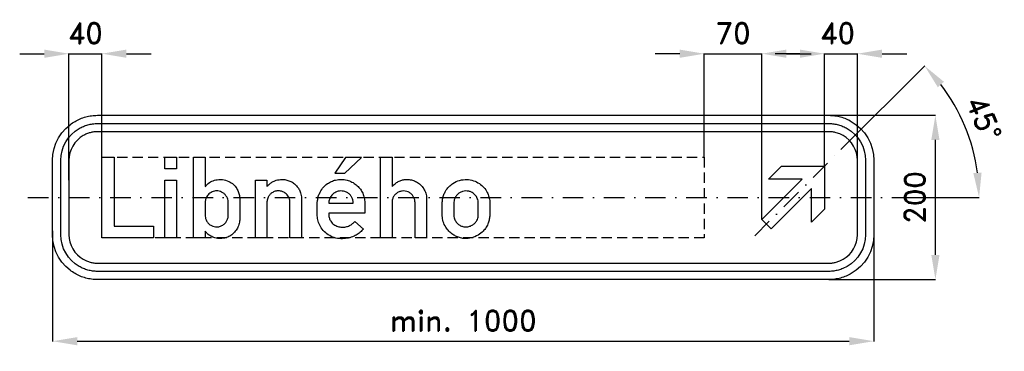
# Model space of a CAD drawing. Header units: millimetres. Extents: x -540 to 659, y -187 to 216.
import ezdxf

# ---------------------------------------------------------------- set-up
doc = ezdxf.new("R2010")
doc.units = ezdxf.units.MM
doc.header["$LTSCALE"] = 5
doc.linetypes.add('ČERCHOVANÁX2', pattern=[2, 1, -0.5, 0, -0.5])
doc.linetypes.add('ČÁRKOVANÁX2', pattern=[1.5, 1, -0.5])
doc.layers.add('Kóty', color=2, linetype='Continuous')
doc.layers.add('Značka', color=7, linetype='Continuous')
doc.styles.get("Standard").update_dxf_attribs({"font": 'romand.shx', "height": 25})
doc.dimstyles.get("Standard").update_dxf_attribs({"dimtxt": 25, "dimasz": 30, "dimexe": 0.18, "dimexo": 0.0625, "dimgap": 12.5, "dimtad": 1, "dimdec": 0, "dimzin": 0, "dimdsep": 46, "dimtxsty": 'Standard', "dimcen": 0.09, "dimadec": 0, "dimazin": 0, "dimtfac": 1, "dimtdec": 0, "dimtofl": 0, "dimtmove": 0, "dimatfit": 3, "dimfxl": 1, "dimtolj": 1, "dimtzin": 0, "dimarcsym": 0})

# ---------------------------------------------------------------- blocks, each defined once
blk = doc.blocks.new('*D2')
at = {"layer": 'Defpoints', "color": 0, "transparency": 16777216}
for p in [(-500, -40.5), (500, -43.7), (500, -175)]:
    blk.add_point(p, dxfattribs=at)
at = {"layer": 'Kóty', "color": 0, "lineweight": -2, "transparency": 16777216}
for p, q in [((-500, -40.6), (-500, -175.2)), ((500, -43.8), (500, -175.2)), ((-470, -175), (470, -175))]:
    blk.add_line(p, q, dxfattribs=at)
at = {"layer": 'Kóty', "color": 0, "transparency": 16777216}
for points in [[(-470, -170), (-470, -180), (-500, -175)], [(470, -170), (470, -180), (500, -175)]]:
    blk.add_solid(points, dxfattribs=at)
at = {"layer": 'Kóty', "color": 0, "transparency": 16777216, "insert": (0, -150), "char_height": 25, "attachment_point": 5}
blk.add_mtext('\\A1;min. 1000', dxfattribs=at)
blk = doc.blocks.new('*D3')
at = {"layer": 'Defpoints', "color": 0, "transparency": 16777216}
for p in [(426.8, 100), (575, 100), (445, -100)]:
    blk.add_point(p, dxfattribs=at)
at = {"layer": 'Kóty', "color": 0, "lineweight": -2, "transparency": 16777216}
for p, q in [((426.9, 100), (575.2, 100)), ((575, -70), (575, 70)), ((445.1, -100), (575.2, -100))]:
    blk.add_line(p, q, dxfattribs=at)
at = {"layer": 'Kóty', "color": 0, "transparency": 16777216}
for points in [[(570, 70), (580, 70), (575, 100)], [(570, -70), (580, -70), (575, -100)]]:
    blk.add_solid(points, dxfattribs=at)
at = {"layer": 'Kóty', "color": 0, "transparency": 16777216, "insert": (550, 0), "char_height": 25, "attachment_point": 5, "rotation": 90}
blk.add_mtext('\\A1;200', dxfattribs=at)
blk = doc.blocks.new('*D4')
at = {"layer": 'Defpoints', "color": 0, "transparency": 16777216}
for p in [(460, 58.2), (620.5, 58.6), (530, 0), (-530, 0), (355.1, -46.7)]:
    blk.add_point(p, dxfattribs=at)
at = {"layer": 'Kóty', "color": 0, "lineweight": -2, "transparency": 16777216}
for p, q in [((460, 58.2), (562, 160.2)), ((530.1, 0), (628.4, 0))]:
    blk.add_line(p, q, dxfattribs=at)
blk.add_arc((401.8, 0), 226.4, 7.598, 37.4024, dxfattribs=at)
at = {"layer": 'Kóty', "color": 0, "transparency": 16777216}
for points in [[(577.9, 134.2), (585.4, 140.8), (561.9, 160.1)], [(631.2, 30.3), (621.2, 29.6), (628.2, 0)]]:
    blk.add_solid(points, dxfattribs=at)
at = {"layer": 'Kóty', "color": 0, "transparency": 16777216, "insert": (634.1, 96.2), "char_height": 25, "attachment_point": 5, "rotation": 292.5002}
blk.add_mtext('\\A1;45°', dxfattribs=at)
blk = doc.blocks.new('*D5')
at = {"layer": 'Defpoints', "color": 0, "transparency": 16777216}
for p in [(293.632, 175), (293.632, 49), (363.63, -26.87)]:
    blk.add_point(p, dxfattribs=at)
at = {"layer": 'Kóty', "color": 0, "lineweight": -2, "transparency": 16777216}
for p, q in [((263.632, 175), (233.632, 175)), ((293.632, 49.0625), (293.632, 175.18)), ((363.63, -26.8075), (363.63, 175.18)), ((393.63, 175), (423.63, 175))]:
    blk.add_line(p, q, dxfattribs=at)
at = {"layer": 'Kóty', "color": 0, "transparency": 16777216}
for points in [[(263.632, 180), (263.632, 170), (293.632, 175)], [(393.63, 180), (393.63, 170), (363.63, 175)]]:
    blk.add_solid(points, dxfattribs=at)
at = {"layer": 'Kóty', "color": 0, "transparency": 16777216, "insert": (328.631, 200), "char_height": 25, "attachment_point": 5}
blk.add_mtext('\\A1;70', dxfattribs=at)

msp = doc.modelspace()

# ---------------------------------------------------------------- linework, layer by layer
at = {"layer": 'Kóty'}
for p, q in [((-540, 175), (-510, 175)), ((-480, 21.1), (-480, 175.2)), ((-480, 175), (-440, 175)), ((-440, 49.1), (-440, 175.2)), ((-410, 175), (-380, 175)), ((410, 175), (380, 175)), ((440, 38.2), (440, 175.2)), ((480, 34.5), (480, 175.2)), ((510, 175), (540, 175))]:
    msp.add_line(p, q, dxfattribs=at)
for points in [[(293.6, 175), (363.6, 175)], [(440, 175), (480, 175)]]:
    msp.add_lwpolyline(points, dxfattribs=at)
for points in [[(-510, 180), (-510, 170), (-480, 175)], [(-410, 180), (-410, 170), (-440, 175)], [(410, 180), (410, 170), (440, 175)], [(510, 180), (510, 170), (480, 175)]]:
    msp.add_solid(points, dxfattribs=at)
at = {"layer": 'Značka', "color": 6, "linetype": 'ČERCHOVANÁX2', "ltscale": 5}
msp.add_line((355.1, -46.7), (460, 58.2), dxfattribs=at)
at = {"layer": 'Značka', "color": 5}
for points in [[(-445, -100), (-445.2, -100), (-445.4, -100, -0.032183), (-452.5, -99.5, -0.035454), (-459.5, -98.1, -0.036275), (-466.3, -95.8, -0.034433), (-472.6, -92.6, -0.03373), (-478.6, -88.6), (-483.9, -83.9), (-488.6, -78.6), (-492.6, -72.6), (-495.8, -66.3), (-498.1, -59.5), (-499.5, -52.5), (-500, -45.4), (-500, -45.2), (-500, -45), (-500, 45), (-500, 45.2), (-500, 45.4), (-499.5, 52.5), (-498.1, 59.5), (-495.8, 66.3), (-492.6, 72.6), (-488.6, 78.6), (-483.9, 83.9), (-478.6, 88.6, -0.034227), (-472.6, 92.6, -0.034061), (-466.3, 95.7, -0.033424), (-459.5, 98.1, -0.034124), (-452.5, 99.5, -0.036745), (-445.4, 100), (-445.2, 100), (-445, 100), (445, 100), (445.2, 100), (445.4, 100, -0.032177), (452.5, 99.5, -0.035434), (459.5, 98.1, -0.036231), (466.3, 95.8, -0.034387), (472.6, 92.6), (478.6, 88.6), (483.9, 83.9), (488.6, 78.6), (492.6, 72.6), (495.8, 66.3), (498.1, 59.5), (499.5, 52.5), (500, 45.4), (500, 45.2), (500, 45), (500, -45), (500, -45.2), (500, -45.4), (499.5, -52.5), (498.1, -59.5), (495.8, -66.3), (492.6, -72.6), (488.6, -78.6), (483.9, -83.9), (478.6, -88.6), (472.6, -92.6, -0.034074), (466.3, -95.7, -0.033398), (459.5, -98.1, -0.034121), (452.5, -99.5, -0.036746), (445.4, -100), (445.2, -100), (445, -100), (-445, -100)], [(-445, -90), (-445.2, -90), (-445.3, -90, -0.03218), (-451.2, -89.6, -0.035441), (-456.9, -88.4, -0.036275), (-462.4, -86.5, -0.034405), (-467.6, -83.9), (-472.4, -80.7), (-476.8, -76.8), (-480.7, -72.5), (-483.9, -67.6), (-486.5, -62.4), (-488.4, -56.9), (-489.6, -51.2), (-490, -45.4), (-490, -45.2), (-490, -45), (-490, 45), (-490, 45.2), (-490, 45.4), (-489.6, 51.2), (-488.4, 56.9), (-486.5, 62.4), (-483.9, 67.6), (-480.7, 72.5), (-476.8, 76.8), (-472.4, 80.7), (-467.6, 83.9, -0.034043), (-462.4, 86.5, -0.03341), (-456.9, 88.4, -0.034119), (-451.2, 89.6, -0.036742), (-445.3, 90), (-445.2, 90), (-445, 90), (445, 90), (445.2, 90), (445.4, 90, -0.032169), (451.2, 89.6, -0.035423), (456.9, 88.4, -0.036263), (462.4, 86.5, -0.034405), (467.6, 83.9), (472.4, 80.7), (476.8, 76.8), (480.7, 72.5), (483.9, 67.6), (486.5, 62.4), (488.4, 56.9), (489.6, 51.2), (490, 45.4), (490, 45.2), (490, 45), (490, -45), (490, -45.2), (490, -45.4), (489.6, -51.2), (488.4, -56.9), (486.5, -62.4), (483.9, -67.6), (480.7, -72.5), (476.8, -76.8), (472.4, -80.7), (467.6, -83.9), (462.4, -86.5, -0.033403), (456.9, -88.4, -0.034116), (451.2, -89.6, -0.036749), (445.4, -90), (445.2, -90), (445, -90), (-445, -90)], [(-445, -80), (445, -80), (445.1, -80), (445.3, -80, 0.032169), (449.8, -79.7, 0.035452), (454.2, -78.8, 0.036304), (458.5, -77.3), (462.6, -75.3), (466.4, -72.8), (469.8, -69.7), (472.8, -66.4), (475.3, -62.6), (477.3, -58.5), (478.8, -54.2), (479.7, -49.8), (480, -45.3), (480, -45.1), (480, -45), (480, 45), (480, 45.1), (480, 45.3), (479.7, 49.8), (478.8, 54.2), (477.3, 58.5), (475.3, 62.6), (472.8, 66.4), (469.8, 69.7), (466.4, 72.8), (462.6, 75.3), (458.5, 77.3), (454.2, 78.8, 0.034146), (449.8, 79.7, 0.03675), (445.3, 80), (445.1, 80), (445, 80), (-445, 80), (-445.1, 80), (-445.3, 80, 0.032182), (-449.8, 79.7, 0.035448), (-454.2, 78.8, 0.036258), (-458.5, 77.3, 0.034413), (-462.6, 75.3), (-466.3, 72.8), (-469.8, 69.7), (-472.8, 66.4), (-475.3, 62.6), (-477.3, 58.5), (-478.8, 54.2), (-479.7, 49.8), (-480, 45.3), (-480, 45.1), (-480, 45), (-480, -45), (-480, -45.1), (-480, -45.3), (-479.7, -49.8), (-478.8, -54.2), (-477.3, -58.5), (-475.3, -62.6), (-472.8, -66.4), (-469.8, -69.7), (-466.3, -72.8), (-462.6, -75.3), (-458.5, -77.3, 0.033426), (-454.2, -78.8, 0.03412), (-449.8, -79.7, 0.036748), (-445.3, -80), (-445.1, -80), (-445, -80)], [(-328.2, -49), (-328.2, 49), (-314.1, 49), (-314.1, 13.2, -0.005805), (-312.9, 14.6, -0.017448), (-311.7, 15.9, -0.081037), (-306, 19.7, -0.076917), (-299.4, 21.6, -0.089546), (-291.2, 21.5, -0.091542), (-283.7, 18.6, -0.072221), (-278.7, 14.8, -0.069708), (-275, 9.7, -0.057139), (-273, 5, -0.059775), (-272.1, 0, -0.005496), (-272.1, -0.6), (-272.1, -1.2), (-272.1, -27.2), (-272.1, -27.7, -0.00492), (-272.2, -28.3, -0.037945), (-272.7, -31.5, -0.035665), (-273.7, -34.6, -0.06549), (-276.6, -40, -0.069262), (-280.8, -44.5, -0.063687), (-285.4, -47.6, -0.062077), (-290.7, -49.4, -0.072963), (-297.3, -49.9, -0.074014), (-303.8, -48.6, -0.058346), (-308.3, -46.4, -0.062375), (-312.2, -43.3, -0.01454), (-313.2, -42.2, -0.004846), (-314.2, -41.1), (-314.2, -49), (-328.2, -49)], [(-100.6, -49), (-100.6, 49), (-86.6, 49), (-86.6, 13.2, -0.002784), (-85.7, 14.2, -0.008319), (-84.8, 15.1, -0.044786), (-81, 18.1, -0.056615), (-76.8, 20.3, -0.052881), (-72.7, 21.5, -0.046625), (-68.5, 21.9, -0.056539), (-63.1, 21.4, -0.060834), (-58, 19.6, -0.068018), (-53.1, 16.4, -0.064906), (-49, 12, -0.068702), (-46, 6.5, -0.077207), (-44.7, 0.5, -0.006467), (-44.7, -0.2), (-44.6, -0.8), (-44.6, -49), (-58.6, -49), (-58.6, -5.7), (-58.7, -5.2, 0.008037), (-58.7, -4.6, 0.064635), (-59.5, -1.1, 0.068196), (-61.3, 2, 0.072985), (-63.8, 4.8, 0.070437), (-67, 6.7, 0.067405), (-70.5, 7.7, 0.06862), (-74.1, 7.8, 0.07916), (-78.1, 6.8, 0.078224), (-81.7, 4.6, 0.069017), (-84.2, 1.9, 0.074947), (-85.8, -1.3, 0.037485), (-86.3, -3.1, 0.025768), (-86.5, -5.1), (-86.6, -5.3), (-86.6, -5.6), (-86.6, -49), (-100.6, -49)], [(-252.9, -49), (-252.9, 21), (-238.9, 21), (-238.9, 13.4, -0.00418), (-237.6, 14.7, -0.012495), (-236.3, 15.9, -0.040691), (-233, 18.5, -0.050799), (-229.3, 20.3, -0.044302), (-225.9, 21.3, -0.036433), (-222.5, 21.8, -0.051724), (-217.2, 21.7, -0.059755), (-212.1, 20.4, -0.060327), (-207.5, 18.2, -0.057509), (-203.6, 14.9, -0.051898), (-200.6, 11.2, -0.051165), (-198.5, 7, -0.036506), (-197.5, 4, -0.040104), (-196.9, 0.8, -0.006778), (-196.9, 0.1), (-196.8, -0.6), (-196.8, -49), (-210.9, -49), (-210.9, -5.8), (-210.9, -5.3, 0.011855), (-210.9, -4.7, 0.073045), (-211.4, -1.9, 0.052711), (-212.6, 0.8, 0.052274), (-214.5, 3.3, 0.060048), (-216.8, 5.4, 0.079396), (-220.4, 7.3, 0.076883), (-224.5, 8, 0.082172), (-228.9, 7.5, 0.086092), (-232.9, 5.6, 0.070239), (-235.5, 3.2, 0.063113), (-237.5, 0.2, 0.045342), (-238.4, -2.1, 0.0557), (-238.8, -4.4, 0.008411), (-238.9, -4.9), (-238.9, -5.3), (-238.9, -49), (-252.9, -49)], [(-121.5, -38.4, -0.002695), (-122.4, -39.4, -0.008081), (-123.3, -40.4, -0.045823), (-127.8, -44.2, -0.046326), (-132.9, -47.1, -0.057683), (-139.8, -49.4, -0.056156), (-147.1, -50.2, -0.062983), (-155, -49.4, -0.071136), (-162.5, -46.5, -0.073604), (-168.9, -41.7, -0.068187), (-173.8, -35.3, -0.062724), (-176.7, -28.9, -0.079565), (-177.6, -22.2, -0.005009), (-177.6, -21.6), (-177.6, -21.1), (-177.6, -6), (-177.6, -5.4), (-177.5, -4.7, -0.031631), (-176.7, 0, -0.042634), (-175.1, 4.6, -0.074802), (-171.1, 11.4, -0.075595), (-165.3, 16.8, -0.053414), (-160.5, 19.5, -0.049384), (-155.3, 21.2, -0.060563), (-148.3, 21.9, -0.063991), (-141.4, 21, -0.058851), (-135.5, 18.8, -0.056374), (-130.2, 15.3, -0.052444), (-126.1, 11.2, -0.056929), (-123, 6.4, -0.054705), (-120.9, 0.9, -0.044547), (-119.9, -4.9), (-119.8, -5.4), (-119.8, -6), (-119.8, -19.2), (-163.6, -19.2, 0.003687), (-163.6, -20.1, 0.011002), (-163.6, -21.1, 0.065025), (-162.9, -25.2, 0.077929), (-161.2, -29, 0.098997), (-157.5, -32.9, 0.081464), (-152.6, -35.3, 0.070359), (-147.8, -36.2, 0.067887), (-142.9, -35.8, 0.063561), (-138.5, -34.3, 0.066285), (-134.6, -31.7, 0.019644), (-133.3, -30.5, 0.006553), (-132, -29.3), (-121.5, -38.4)], [(-25.4, -6.1), (-25.4, -5.9), (-25.4, -5.6, -0.009089), (-25.2, -3.3, -0.020093), (-24.8, -1, -0.048103), (-23.5, 3.6, -0.043503), (-21.4, 7.8, -0.05767), (-17.5, 12.9, -0.06015), (-12.5, 17, -0.082226), (-4.3, 20.8, -0.081682), (4.6, 21.8, -0.073888), (12.5, 20.4, -0.073157), (19.7, 16.9, -0.065874), (25.2, 12.2, -0.066342), (29.2, 6.2, -0.054203), (31.4, 0.7, -0.053674), (32.4, -5.1), (32.4, -5.6), (32.5, -6.2), (32.5, -21.8), (32.4, -22.3), (32.3, -22.9, -0.029467), (31.6, -27.7, -0.044489), (30.1, -32.3, -0.061001), (27.2, -37.6, -0.055879), (23.2, -42.1, -0.073946), (16.3, -46.9, -0.075291), (8.3, -49.5, -0.05346), (2.6, -50, -0.055214), (-3.1, -49.2, -0.049321), (-8, -47.6, -0.04569), (-12.5, -45, -0.054782), (-17.4, -41, -0.056329), (-21.2, -36, -0.064931), (-24.3, -29.5, -0.072649), (-25.4, -22.5), (-25.4, -22), (-25.4, -21.6), (-25.4, -6.1)], [(-314.1, -6), (-314.1, -22.2), (-314.1, -22.5), (-314.1, -22.9, 0.058666), (-313.6, -25.7, 0.055578), (-312.5, -28.4, 0.079362), (-310, -31.8, 0.083147), (-306.5, -34.3, 0.069286), (-303.2, -35.5, 0.065166), (-299.7, -35.8, 0.07621), (-295.6, -35.1, 0.081495), (-291.9, -33.1, 0.071361), (-289.2, -30.6, 0.064217), (-287.4, -27.4, 0.038668), (-286.6, -25.4, 0.044504), (-286.2, -23.4, 0.006607), (-286.2, -23), (-286.2, -22.6), (-286.2, -5.2, 0.003812), (-286.2, -4.6, 0.011441), (-286.3, -3.9, 0.068407), (-287.1, -0.7, 0.06224), (-288.8, 2.1, 0.064645), (-291.1, 4.7, 0.064906), (-294.1, 6.6, 0.059368), (-297, 7.6, 0.062536), (-300.1, 8, 0.05436), (-302.9, 7.7, 0.047873), (-305.5, 6.8, 0.056059), (-308.4, 5.3, 0.067217), (-310.7, 3.1, 0.047198), (-312, 1.3, 0.037934), (-313, -0.7, 0.033193), (-313.7, -2.6, 0.040642), (-314, -4.6, 0.012478), (-314.1, -5.3, 0.00415), (-314.1, -6)], [(-133.9, -6.9, 0.008287), (-134, -5.3, 0.024979), (-134.2, -3.6, 0.067223), (-135.4, -0.2, 0.065187), (-137.4, 2.8, 0.074787), (-140.4, 5.5, 0.075283), (-144.2, 7.2, 0.108611), (-150.5, 7.8, 0.11325), (-156.4, 5.7, 0.086985), (-160, 2.7, 0.078971), (-162.5, -1.3, 0.038505), (-163.2, -3.3, 0.045047), (-163.5, -5.4, 0.013365), (-163.6, -6.2, 0.00444), (-163.6, -6.9), (-133.9, -6.9)], [(-11.4, -6.6), (-11.4, -21.2), (-11.4, -21.6), (-11.4, -22, 0.04895), (-11, -24.6, 0.048736), (-10.1, -27.2, 0.07394), (-7.9, -30.7, 0.075989), (-4.8, -33.4, 0.072364), (-1.3, -35.1, 0.069474), (2.6, -35.8, 0.074515), (6.8, -35.4, 0.073735), (10.8, -33.8, 0.072975), (14.2, -31.3, 0.076363), (16.7, -27.9, 0.051036), (17.8, -25.3, 0.04894), (18.3, -22.6, 0.00531), (18.4, -22.2), (18.4, -21.8), (18.4, -6.2), (18.4, -5.8), (18.3, -5.4, 0.04566), (17.7, -2.6, 0.050975), (16.6, 0.1, 0.081493), (13.9, 3.8, 0.083328), (10.1, 6.4, 0.067581), (6.7, 7.6, 0.064269), (3.1, 7.9, 0.068125), (-0.8, 7.3, 0.068991), (-4.4, 5.6, 0.070495), (-7.5, 3.1, 0.073287), (-9.7, -0.1, 0.052039), (-10.8, -2.8, 0.044965), (-11.3, -5.7, 0.004794), (-11.4, -6.1), (-11.4, -6.6)]]:
    msp.add_lwpolyline(points, format="xyb", dxfattribs=at)
at = {"layer": 'Značka', "color": 6, "linetype": 'ČÁRKOVANÁX2', "ltscale": 2.5}
msp.add_lwpolyline([(-440, -49), (-440, 49), (293.6, 49), (293.6, -49), (-440, -49)], dxfattribs=at)
at = {"layer": 'Značka', "color": 5}
for points in [[(-440, -49), (-440, 49), (-425.1, 49), (-425.1, -34.9), (-377, -34.9), (-377, -49), (-440, -49)], [(-363.2, 35), (-363.2, 49), (-349.1, 49), (-349.1, 35), (-363.2, 35)], [(-156.2, 29.5), (-144.3, 29.5), (-123.8, 48.8), (-143.1, 48.8), (-156.2, 29.5)], [(387.7, 38.2), (440, 38.2), (440, -14.1), (424, -30.1), (424, 10.9), (375, -38.2), (363.6, -26.9), (412.7, 22.2), (371.7, 22.2), (387.7, 38.2)], [(-363.2, -49), (-363.2, 20.9), (-349.1, 20.9), (-349.1, -49), (-363.2, -49)]]:
    msp.add_lwpolyline(points, dxfattribs=at)
at = {"layer": 'Značka', "color": 6, "linetype": 'ČERCHOVANÁX2', "ltscale": 5}
msp.add_lwpolyline([(-530, 0), (530, 0)], dxfattribs=at)

# ---------------------------------------------------------------- texts
at = {"layer": 'Kóty', "char_height": 25, "attachment_point": 5}
for insert in [(-460.1, 200), (455.8, 200)]:
    msp.add_mtext('\\A1;40', dxfattribs=dict(at, insert=insert))

# ---------------------------------------------------------------- dimensions: what is measured, and where the dimension line sits
at = {"layer": 'Kóty'}
dim = msp.add_linear_dim(base=(293.6, 175), p1=(363.6, -26.9), p2=(293.6, 49), dimstyle='Standard', dxfattribs=at)
dim.commit()
dim.dimension.update_dxf_attribs({"geometry": '*D5', "text_midpoint": (328.6, 200)})
dim = msp.add_angular_dim_2l(base=(620.5, 58.6), line1=((355.1, -46.7), (460, 58.2)), line2=((-530, 0), (530, 0)), dimstyle='Standard', dxfattribs=at)
dim.commit()
dim.dimension.update_dxf_attribs({"geometry": '*D4', "text_midpoint": (634.1, 96.2)})
dim = msp.add_linear_dim(base=(575, 100), p1=(445, -100), p2=(426.8, 100), angle=90, dimstyle='Standard', dxfattribs=at)
dim.commit()
dim.dimension.update_dxf_attribs({"geometry": '*D3', "text_midpoint": (550, 0)})
dim = msp.add_linear_dim(base=(500, -175), p1=(-500, -40.5), p2=(500, -43.7), text='min. 1000', dimstyle='Standard', dxfattribs=at)
dim.commit()
dim.dimension.update_dxf_attribs({"geometry": '*D2', "text_midpoint": (0, -150)})

doc.saveas('drawing.dxf')
